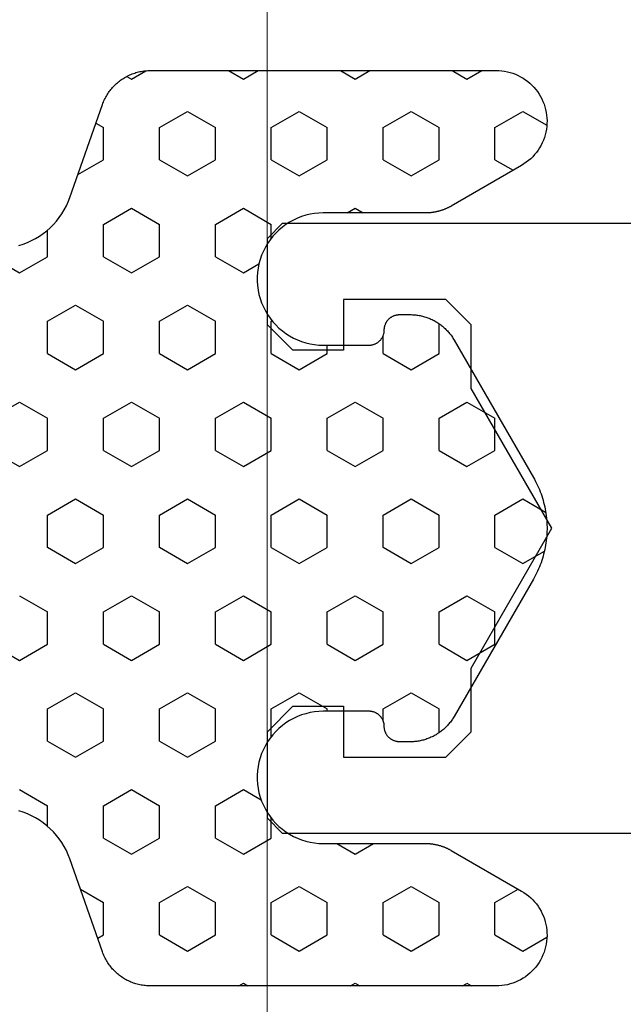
# Model space of a CAD drawing. Extents: x 4615668 to 9294084, y 5325188 to 10688993.
# Tile 93 of 256: x 4635735.05 to 4635736.23, y 5331663.33 to 5331665.27. Entities that reach past the tile are written whole.
import ezdxf
from ezdxf import colors
from ezdxf.entities.mleader import LeaderData, LeaderLine
from ezdxf.math import Vec2, Vec3

# ---------------------------------------------------------------- set-up
doc = ezdxf.new("R2010")
doc.units = 0
doc.header["$MEASUREMENT"] = 0
doc.layers.add('A_wymiary', color=152, linetype='Continuous', lineweight=5)
doc.layers.add('Wymiat 100', color=251, linetype='Continuous', lineweight=5)
doc.layers.add('CrossSectionsProfils', color=7, linetype='Continuous')
doc.layers.add('OPIS', color=7, linetype='Continuous')
doc.styles.get("Standard").update_dxf_attribs({"font": 'txt.shx'})

# ---------------------------------------------------------------- blocks, each defined once
blk = doc.blocks.new('K43_2153_X', base_point=(858.06159, 1427.40338))
at = {"layer": 'CrossSectionsProfils', "flags": 128}
blk.add_lwpolyline([(855.55942, 1433.40338), (838.36159, 1433.40338), (838.06159, 1433.10338), (838.06159, 1431.40338), (838.56159, 1430.90338), (839.56159, 1430.90338), (839.56159, 1431.90338), (841.57195, 1431.90338), (842.07195, 1431.40338), (842.07195, 1430.15338), (843.65967, 1427.40338), (842.07195, 1424.65338), (842.07195, 1423.40338), (841.57195, 1422.90338), (839.56159, 1422.90338), (839.56159, 1423.90338), (838.56159, 1423.90338), (838.06159, 1423.40338), (838.06159, 1421.70338), (838.36159, 1421.40338), (855.55942, 1421.40338)], dxfattribs=at)
blk = doc.blocks.new('Hatch84418', base_point=(6053.053, 1361.842))
at = {"layer": 'CrossSectionsProfils'}
for p, q in [((6439.74, 1346.868), (6440.013, 1347.341)), ((6448.63, 1346.868), (6448.372, 1347.315)), ((6456.25, 1346.868), (6455.978, 1347.339)), ((6447.36, 1346.868), (6447.603, 1347.29)), ((6440.058, 1346.318), (6439.74, 1346.868)), ((6440.692, 1346.318), (6440.957, 1346.777)), ((6447.677, 1346.318), (6447.36, 1346.868)), ((6448.312, 1346.318), (6448.63, 1346.868)), ((6455.933, 1346.318), (6456.25, 1346.868)), ((6455.298, 1346.318), (6455.091, 1346.676)), ((6440.057, 1346.318), (6440.692, 1346.318)), ((6445.455, 1345.768), (6445.772, 1346.318)), ((6445.772, 1346.318), (6446.407, 1346.318)), ((6446.725, 1345.768), (6446.408, 1346.318)), ((6447.677, 1346.318), (6448.312, 1346.318)), ((6449.265, 1345.768), (6449.583, 1346.318)), ((6449.583, 1346.318), (6450.217, 1346.318)), ((6450.535, 1345.768), (6450.217, 1346.318)), ((6455.297, 1346.318), (6455.932, 1346.318)), ((6456.885, 1345.768), (6457.053, 1346.06)), ((6439.105, 1345.768), (6439.053, 1345.858)), ((6439.053, 1345.679), (6439.104, 1345.768)), ((6445.772, 1345.218), (6445.455, 1345.768)), ((6446.407, 1345.218), (6446.725, 1345.768)), ((6449.583, 1345.218), (6449.265, 1345.768)), ((6450.217, 1345.218), (6450.535, 1345.768)), ((6457.053, 1345.477), (6456.885, 1345.768)), ((6439.74, 1344.668), (6440.057, 1345.218)), ((6440.057, 1345.218), (6440.692, 1345.218)), ((6441.01, 1344.668), (6440.692, 1345.218)), ((6444.032, 1345.218), (6444.502, 1345.218)), ((6444.82, 1344.669), (6444.503, 1345.219)), ((6445.772, 1345.218), (6446.407, 1345.218)), ((6447.36, 1344.668), (6447.677, 1345.218)), ((6447.677, 1345.218), (6448.312, 1345.218)), ((6448.63, 1344.668), (6448.312, 1345.218)), ((6449.583, 1345.218), (6450.217, 1345.218)), ((6451.17, 1344.668), (6451.487, 1345.218)), ((6451.487, 1345.218), (6452.075, 1345.218)), ((6454.98, 1344.668), (6455.297, 1345.218)), ((6455.297, 1345.218), (6455.932, 1345.218)), ((6456.25, 1344.668), (6455.933, 1345.218)), ((6440.058, 1344.119), (6439.74, 1344.668)), ((6440.692, 1344.118), (6441.01, 1344.668)), ((6444.502, 1344.118), (6444.82, 1344.668)), ((6447.678, 1344.118), (6447.36, 1344.668)), ((6448.312, 1344.118), (6448.63, 1344.668)), ((6451.487, 1344.118), (6451.17, 1344.668)), ((6455.297, 1344.118), (6454.98, 1344.668)), ((6455.933, 1344.118), (6456.25, 1344.668)), ((6440.057, 1344.118), (6440.692, 1344.118)), ((6444.27, 1344.118), (6444.502, 1344.118)), ((6445.455, 1343.569), (6445.772, 1344.119)), ((6445.772, 1344.118), (6446.407, 1344.118)), ((6446.725, 1343.568), (6446.407, 1344.118)), ((6447.677, 1344.118), (6448.312, 1344.118)), ((6449.265, 1343.568), (6449.583, 1344.118)), ((6449.583, 1344.118), (6450.217, 1344.118)), ((6450.535, 1343.568), (6450.217, 1344.118)), ((6451.487, 1344.118), (6451.837, 1344.118)), ((6455.297, 1344.118), (6455.932, 1344.118)), ((6441.645, 1343.568), (6441.854, 1343.93)), ((6456.885, 1343.568), (6457.053, 1343.86)), ((6439.105, 1343.568), (6439.053, 1343.658)), ((6454.345, 1343.568), (6454.253, 1343.727)), ((6439.053, 1343.479), (6439.105, 1343.568)), ((6441.854, 1343.208), (6441.645, 1343.569)), ((6445.773, 1343.019), (6445.455, 1343.569)), ((6446.407, 1343.018), (6446.725, 1343.568)), ((6449.583, 1343.019), (6449.265, 1343.568)), ((6450.217, 1343.018), (6450.535, 1343.568)), ((6454.253, 1343.41), (6454.345, 1343.568)), ((6457.053, 1343.277), (6456.885, 1343.568)), ((6439.74, 1342.469), (6440.057, 1343.019)), ((6440.057, 1343.018), (6440.692, 1343.018)), ((6441.01, 1342.469), (6440.692, 1343.019)), ((6444.454, 1343.018), (6444.502, 1343.018)), ((6444.82, 1342.469), (6444.503, 1343.019)), ((6445.772, 1343.018), (6446.407, 1343.018)), ((6447.36, 1342.469), (6447.677, 1343.018)), ((6447.677, 1343.018), (6448.312, 1343.018)), ((6448.63, 1342.469), (6448.312, 1343.018)), ((6449.583, 1343.018), (6450.217, 1343.018)), ((6451.17, 1342.468), (6451.487, 1343.018)), ((6451.487, 1343.018), (6451.654, 1343.018)), ((6454.98, 1342.468), (6455.297, 1343.018)), ((6455.297, 1343.018), (6455.932, 1343.018)), ((6456.25, 1342.469), (6455.933, 1343.019)), ((6440.058, 1341.919), (6439.74, 1342.469)), ((6440.692, 1341.919), (6441.01, 1342.469)), ((6444.502, 1341.919), (6444.82, 1342.469)), ((6447.677, 1341.919), (6447.36, 1342.469)), ((6448.312, 1341.919), (6448.63, 1342.469)), ((6451.487, 1341.919), (6451.17, 1342.469)), ((6455.297, 1341.919), (6454.98, 1342.469)), ((6455.933, 1341.919), (6456.25, 1342.469)), ((6440.057, 1341.919), (6440.692, 1341.919)), ((6441.645, 1341.369), (6441.962, 1341.919)), ((6441.962, 1341.919), (6442.353, 1341.919)), ((6443.954, 1341.919), (6444.502, 1341.919)), ((6445.455, 1341.369), (6445.772, 1341.918)), ((6445.772, 1341.919), (6446.407, 1341.919)), ((6446.725, 1341.369), (6446.408, 1341.919)), ((6447.677, 1341.919), (6448.312, 1341.919)), ((6449.265, 1341.369), (6449.583, 1341.918)), ((6449.583, 1341.919), (6450.217, 1341.919)), ((6450.535, 1341.369), (6450.217, 1341.919)), ((6451.487, 1341.919), (6452.123, 1341.919)), ((6452.123, 1341.919), (6452.132, 1341.935)), ((6453.754, 1341.919), (6454.027, 1341.919)), ((6454.345, 1341.369), (6454.028, 1341.919)), ((6455.297, 1341.919), (6455.932, 1341.919)), ((6442.915, 1341.369), (6442.713, 1341.719)), ((6453.075, 1341.369), (6453.253, 1341.677)), ((6456.885, 1341.369), (6457.053, 1341.66)), ((6439.105, 1341.369), (6439.053, 1341.459)), ((6439.053, 1341.279), (6439.105, 1341.369)), ((6441.962, 1340.819), (6441.645, 1341.369)), ((6442.597, 1340.819), (6442.915, 1341.369)), ((6445.773, 1340.819), (6445.455, 1341.369)), ((6446.407, 1340.819), (6446.725, 1341.369)), ((6449.583, 1340.819), (6449.265, 1341.369)), ((6450.217, 1340.819), (6450.535, 1341.369)), ((6453.393, 1340.819), (6453.075, 1341.369)), ((6454.027, 1340.819), (6454.345, 1341.369)), ((6457.053, 1341.077), (6456.885, 1341.369)), ((6439.74, 1340.269), (6440.057, 1340.819)), ((6440.057, 1340.819), (6440.692, 1340.819)), ((6441.01, 1340.269), (6440.693, 1340.819)), ((6441.962, 1340.819), (6442.597, 1340.819)), ((6443.55, 1340.269), (6443.867, 1340.819)), ((6443.867, 1340.819), (6444.502, 1340.819)), ((6444.82, 1340.269), (6444.502, 1340.819)), ((6445.772, 1340.819), (6446.407, 1340.819)), ((6447.36, 1340.269), (6447.677, 1340.819)), ((6447.677, 1340.819), (6448.312, 1340.819)), ((6448.63, 1340.269), (6448.312, 1340.819)), ((6449.583, 1340.819), (6450.217, 1340.819)), ((6451.17, 1340.269), (6451.487, 1340.819)), ((6451.487, 1340.819), (6452.123, 1340.819)), ((6452.44, 1340.269), (6452.123, 1340.819)), ((6453.393, 1340.819), (6454.027, 1340.819)), ((6454.98, 1340.269), (6455.297, 1340.819)), ((6455.297, 1340.819), (6455.932, 1340.819)), ((6456.25, 1340.269), (6455.933, 1340.819)), ((6440.058, 1339.719), (6439.74, 1340.269)), ((6440.692, 1339.719), (6441.01, 1340.269)), ((6443.868, 1339.719), (6443.55, 1340.269)), ((6444.502, 1339.719), (6444.82, 1340.269)), ((6447.678, 1339.719), (6447.36, 1340.269)), ((6448.312, 1339.719), (6448.63, 1340.269)), ((6451.487, 1339.719), (6451.17, 1340.269)), ((6452.123, 1339.719), (6452.44, 1340.269)), ((6455.297, 1339.719), (6454.98, 1340.269)), ((6455.933, 1339.719), (6456.25, 1340.269)), ((6440.057, 1339.719), (6440.692, 1339.719)), ((6441.645, 1339.169), (6441.962, 1339.719)), ((6441.962, 1339.719), (6442.597, 1339.719)), ((6442.915, 1339.169), (6442.598, 1339.719)), ((6443.867, 1339.719), (6444.502, 1339.719)), ((6445.455, 1339.169), (6445.772, 1339.719)), ((6445.772, 1339.719), (6446.407, 1339.719)), ((6446.725, 1339.169), (6446.408, 1339.719)), ((6447.677, 1339.719), (6448.312, 1339.719)), ((6449.265, 1339.169), (6449.583, 1339.719)), ((6449.583, 1339.719), (6450.217, 1339.719)), ((6450.535, 1339.169), (6450.218, 1339.719)), ((6451.487, 1339.719), (6452.123, 1339.719)), ((6453.075, 1339.169), (6453.393, 1339.719)), ((6453.393, 1339.719), (6454.027, 1339.719)), ((6454.345, 1339.169), (6454.027, 1339.719)), ((6455.297, 1339.719), (6455.932, 1339.719)), ((6456.885, 1339.169), (6457.049, 1339.453)), ((6441.962, 1338.619), (6441.645, 1339.169)), ((6442.597, 1338.619), (6442.915, 1339.169)), ((6445.772, 1338.619), (6445.455, 1339.169)), ((6446.407, 1338.619), (6446.725, 1339.169)), ((6449.583, 1338.619), (6449.265, 1339.169)), ((6450.217, 1338.619), (6450.535, 1339.169)), ((6453.392, 1338.619), (6453.075, 1339.169)), ((6454.027, 1338.619), (6454.345, 1339.169)), ((6456.938, 1339.077), (6456.885, 1339.169)), ((6439.991, 1338.504), (6440.057, 1338.619)), ((6440.057, 1338.619), (6440.692, 1338.619)), ((6440.954, 1338.166), (6440.692, 1338.619)), ((6441.962, 1338.619), (6442.597, 1338.619)), ((6443.55, 1338.069), (6443.867, 1338.619)), ((6443.867, 1338.619), (6444.502, 1338.619)), ((6444.82, 1338.069), (6444.503, 1338.619)), ((6445.772, 1338.619), (6446.407, 1338.619)), ((6447.36, 1338.069), (6447.677, 1338.619)), ((6447.677, 1338.619), (6448.312, 1338.619)), ((6448.63, 1338.069), (6448.312, 1338.619)), ((6449.583, 1338.619), (6450.217, 1338.619)), ((6451.17, 1338.069), (6451.488, 1338.619)), ((6451.487, 1338.619), (6452.123, 1338.619)), ((6452.44, 1338.069), (6452.123, 1338.619)), ((6453.393, 1338.619), (6454.027, 1338.619)), ((6455.006, 1338.115), (6455.297, 1338.619)), ((6455.297, 1338.619), (6455.932, 1338.619)), ((6456.019, 1338.47), (6455.933, 1338.619)), ((6443.868, 1337.519), (6443.55, 1338.069)), ((6444.502, 1337.519), (6444.82, 1338.069)), ((6447.678, 1337.519), (6447.36, 1338.069)), ((6448.312, 1337.519), (6448.63, 1338.069)), ((6451.488, 1337.519), (6451.17, 1338.069)), ((6452.123, 1337.519), (6452.44, 1338.069)), ((6442.19, 1337.519), (6442.597, 1337.519)), ((6442.915, 1336.969), (6442.598, 1337.519)), ((6443.867, 1337.519), (6444.502, 1337.519)), ((6445.455, 1336.969), (6445.772, 1337.519)), ((6445.772, 1337.519), (6446.407, 1337.519)), ((6446.725, 1336.969), (6446.408, 1337.519)), ((6447.677, 1337.519), (6448.312, 1337.519)), ((6449.265, 1336.969), (6449.583, 1337.519)), ((6449.583, 1337.519), (6450.217, 1337.519)), ((6450.535, 1336.969), (6450.217, 1337.519)), ((6451.487, 1337.519), (6452.123, 1337.519)), ((6453.075, 1336.969), (6453.393, 1337.519)), ((6453.393, 1337.519), (6453.917, 1337.519)), ((6445.773, 1336.42), (6445.455, 1336.969)), ((6449.583, 1336.42), (6449.265, 1336.969)), ((6450.218, 1336.419), (6450.535, 1336.969)), ((6453.393, 1336.419), (6453.075, 1336.969))]:
    blk.add_line(p, q, dxfattribs=at)
blk = doc.blocks.new('121040', base_point=(6448.053, 1341.842))
at = {"layer": 'CrossSectionsProfils', "flags": 128}
blk.add_lwpolyline([(6453.611, 1336.955), (6453.639, 1337.04), (6453.671, 1337.123), (6453.708, 1337.205), (6453.75, 1337.284), (6453.796, 1337.36), (6453.848, 1337.434), (6453.903, 1337.504), (6453.962, 1337.571), (6454.025, 1337.634), (6454.092, 1337.694), (6454.163, 1337.749), (6454.236, 1337.8), (6454.313, 1337.846), (6454.392, 1337.888), (6454.474, 1337.925), (6454.557, 1337.957), (6454.557, 1337.957), (6456.384, 1338.598), (6456.409, 1338.607), (6456.434, 1338.617), (6456.458, 1338.627), (6456.481, 1338.638), (6456.505, 1338.65), (6456.528, 1338.662), (6456.551, 1338.675), (6456.574, 1338.688), (6456.596, 1338.702), (6456.618, 1338.716), (6456.639, 1338.731), (6456.66, 1338.747), (6456.681, 1338.763), (6456.701, 1338.78), (6456.721, 1338.797), (6456.74, 1338.815), (6456.759, 1338.833), (6456.777, 1338.852), (6456.795, 1338.871), (6456.812, 1338.891), (6456.83, 1338.911), (6456.846, 1338.932), (6456.861, 1338.953), (6456.877, 1338.974), (6456.891, 1338.996), (6456.905, 1339.018), (6456.919, 1339.041), (6456.932, 1339.064), (6456.944, 1339.087), (6456.956, 1339.11), (6456.967, 1339.134), (6456.977, 1339.158), (6456.987, 1339.183), (6456.996, 1339.207), (6457.004, 1339.232), (6457.012, 1339.257), (6457.019, 1339.282), (6457.026, 1339.308), (6457.031, 1339.333), (6457.037, 1339.359), (6457.041, 1339.385), (6457.045, 1339.411), (6457.048, 1339.437), (6457.05, 1339.463), (6457.052, 1339.489), (6457.053, 1339.516), (6457.053, 1339.542), (6457.053, 1339.542), (6457.053, 1346.342), (6457.052, 1346.397), (6457.047, 1346.453), (6457.04, 1346.508), (6457.029, 1346.563), (6457.015, 1346.617), (6456.998, 1346.67), (6456.979, 1346.722), (6456.956, 1346.773), (6456.93, 1346.822), (6456.902, 1346.87), (6456.872, 1346.917), (6456.838, 1346.962), (6456.803, 1347.004), (6456.765, 1347.045), (6456.724, 1347.083), (6456.682, 1347.12), (6456.638, 1347.153), (6456.591, 1347.185), (6456.544, 1347.213), (6456.495, 1347.239), (6456.444, 1347.262), (6456.392, 1347.283), (6456.339, 1347.3), (6456.285, 1347.315), (6456.231, 1347.326), (6456.176, 1347.334), (6456.12, 1347.34), (6456.064, 1347.342), (6456.009, 1347.341), (6455.953, 1347.337), (6455.898, 1347.33), (6455.843, 1347.319), (6455.789, 1347.306), (6455.736, 1347.29), (6455.684, 1347.271), (6455.632, 1347.249), (6455.583, 1347.224), (6455.534, 1347.197), (6455.487, 1347.166), (6455.442, 1347.133), (6455.399, 1347.098), (6455.358, 1347.061), (6455.319, 1347.021), (6455.283, 1346.979), (6455.249, 1346.935), (6455.217, 1346.889), (6455.188, 1346.842), (6455.188, 1346.842), (6454.387, 1345.456), (6454.382, 1345.447), (6454.376, 1345.437), (6454.371, 1345.427), (6454.366, 1345.417), (6454.361, 1345.407), (6454.356, 1345.397), (6454.351, 1345.387), (6454.346, 1345.377), (6454.342, 1345.367), (6454.337, 1345.357), (6454.333, 1345.347), (6454.329, 1345.336), (6454.324, 1345.326), (6454.32, 1345.316), (6454.316, 1345.305), (6454.312, 1345.295), (6454.309, 1345.284), (6454.305, 1345.274), (6454.302, 1345.263), (6454.298, 1345.252), (6454.295, 1345.242), (6454.292, 1345.231), (6454.289, 1345.22), (6454.286, 1345.21), (6454.283, 1345.199), (6454.281, 1345.188), (6454.278, 1345.177), (6454.276, 1345.166), (6454.273, 1345.155), (6454.271, 1345.144), (6454.269, 1345.133), (6454.268, 1345.123), (6454.266, 1345.111), (6454.264, 1345.1), (6454.262, 1345.089), (6454.261, 1345.078), (6454.26, 1345.067), (6454.258, 1345.056), (6454.257, 1345.045), (6454.256, 1345.034), (6454.256, 1345.023), (6454.255, 1345.012), (6454.254, 1345.001), (6454.254, 1344.99), (6454.254, 1344.978), (6454.253, 1344.967), (6454.253, 1344.956), (6454.253, 1344.956), (6454.253, 1342.942), (6454.25, 1342.855), (6454.242, 1342.769), (6454.228, 1342.683), (6454.207, 1342.598), (6454.182, 1342.515), (6454.15, 1342.434), (6454.114, 1342.355), (6454.072, 1342.279), (6454.025, 1342.206), (6453.974, 1342.136), (6453.917, 1342.07), (6453.857, 1342.007), (6453.793, 1341.949), (6453.725, 1341.895), (6453.653, 1341.846), (6453.578, 1341.802), (6453.5, 1341.763), (6453.421, 1341.729), (6453.338, 1341.7), (6453.255, 1341.677), (6453.169, 1341.66), (6453.083, 1341.648), (6452.997, 1341.643), (6452.91, 1341.643), (6452.823, 1341.648), (6452.737, 1341.66), (6452.652, 1341.677), (6452.568, 1341.7), (6452.486, 1341.729), (6452.406, 1341.763), (6452.329, 1341.802), (6452.254, 1341.846), (6452.182, 1341.895), (6452.114, 1341.949), (6452.05, 1342.007), (6451.989, 1342.07), (6451.933, 1342.136), (6451.882, 1342.206), (6451.835, 1342.279), (6451.793, 1342.355), (6451.756, 1342.434), (6451.726, 1342.515), (6451.7, 1342.598), (6451.68, 1342.683), (6451.665, 1342.769), (6451.656, 1342.855), (6451.653, 1342.942), (6451.653, 1342.942), (6451.653, 1343.842), (6451.654, 1343.852), (6451.654, 1343.862), (6451.655, 1343.872), (6451.656, 1343.882), (6451.658, 1343.892), (6451.66, 1343.902), (6451.662, 1343.911), (6451.664, 1343.921), (6451.667, 1343.931), (6451.67, 1343.94), (6451.673, 1343.95), (6451.677, 1343.959), (6451.681, 1343.968), (6451.686, 1343.977), (6451.69, 1343.986), (6451.695, 1343.995), (6451.701, 1344.003), (6451.706, 1344.012), (6451.712, 1344.02), (6451.718, 1344.028), (6451.724, 1344.036), (6451.731, 1344.043), (6451.738, 1344.05), (6451.745, 1344.057), (6451.752, 1344.064), (6451.76, 1344.071), (6451.768, 1344.077), (6451.775, 1344.083), (6451.784, 1344.089), (6451.792, 1344.095), (6451.801, 1344.1), (6451.809, 1344.105), (6451.818, 1344.11), (6451.827, 1344.114), (6451.836, 1344.118), (6451.846, 1344.122), (6451.855, 1344.125), (6451.865, 1344.128), (6451.874, 1344.131), (6451.884, 1344.134), (6451.894, 1344.136), (6451.903, 1344.138), (6451.914, 1344.139), (6451.923, 1344.14), (6451.934, 1344.141), (6451.943, 1344.142), (6451.954, 1344.142), (6451.954, 1344.142), (6451.963, 1344.142), (6451.974, 1344.142), (6451.983, 1344.143), (6451.994, 1344.145), (6452.003, 1344.146), (6452.013, 1344.148), (6452.023, 1344.15), (6452.033, 1344.152), (6452.042, 1344.155), (6452.052, 1344.158), (6452.061, 1344.162), (6452.07, 1344.166), (6452.08, 1344.17), (6452.089, 1344.174), (6452.098, 1344.179), (6452.106, 1344.184), (6452.115, 1344.189), (6452.123, 1344.194), (6452.131, 1344.2), (6452.139, 1344.206), (6452.147, 1344.213), (6452.155, 1344.219), (6452.162, 1344.226), (6452.169, 1344.233), (6452.176, 1344.241), (6452.183, 1344.248), (6452.189, 1344.256), (6452.195, 1344.264), (6452.201, 1344.272), (6452.206, 1344.28), (6452.211, 1344.289), (6452.216, 1344.298), (6452.221, 1344.307), (6452.226, 1344.316), (6452.229, 1344.325), (6452.233, 1344.334), (6452.237, 1344.343), (6452.24, 1344.353), (6452.243, 1344.363), (6452.245, 1344.372), (6452.248, 1344.382), (6452.249, 1344.392), (6452.251, 1344.402), (6452.252, 1344.412), (6452.253, 1344.422), (6452.253, 1344.432), (6452.253, 1344.442), (6452.253, 1344.442), (6452.253, 1344.649), (6452.253, 1344.671), (6452.252, 1344.693), (6452.251, 1344.716), (6452.25, 1344.738), (6452.247, 1344.76), (6452.245, 1344.782), (6452.241, 1344.804), (6452.238, 1344.826), (6452.233, 1344.848), (6452.229, 1344.87), (6452.224, 1344.892), (6452.218, 1344.913), (6452.212, 1344.935), (6452.205, 1344.956), (6452.198, 1344.977), (6452.19, 1344.998), (6452.183, 1345.019), (6452.174, 1345.039), (6452.165, 1345.06), (6452.156, 1345.08), (6452.146, 1345.1), (6452.136, 1345.12), (6452.125, 1345.139), (6452.114, 1345.159), (6452.102, 1345.178), (6452.09, 1345.196), (6452.078, 1345.215), (6452.065, 1345.233), (6452.052, 1345.251), (6452.038, 1345.269), (6452.024, 1345.286), (6452.01, 1345.303), (6451.995, 1345.32), (6451.98, 1345.336), (6451.964, 1345.352), (6451.949, 1345.368), (6451.933, 1345.383), (6451.916, 1345.398), (6451.899, 1345.413), (6451.882, 1345.427), (6451.864, 1345.441), (6451.847, 1345.454), (6451.829, 1345.467), (6451.81, 1345.48), (6451.792, 1345.492), (6451.772, 1345.504), (6451.753, 1345.515), (6451.753, 1345.515), (6449.053, 1347.074), (6449.015, 1347.096), (6448.975, 1347.117), (6448.936, 1347.137), (6448.896, 1347.156), (6448.854, 1347.174), (6448.813, 1347.192), (6448.772, 1347.208), (6448.73, 1347.224), (6448.688, 1347.238), (6448.646, 1347.252), (6448.604, 1347.265), (6448.56, 1347.276), (6448.517, 1347.287), (6448.474, 1347.297), (6448.43, 1347.306), (6448.386, 1347.314), (6448.342, 1347.321), (6448.298, 1347.327), (6448.253, 1347.332), (6448.209, 1347.336), (6448.165, 1347.339), (6448.12, 1347.341), (6448.076, 1347.342), (6448.031, 1347.342), (6447.987, 1347.341), (6447.942, 1347.339), (6447.897, 1347.336), (6447.853, 1347.332), (6447.809, 1347.327), (6447.765, 1347.321), (6447.721, 1347.314), (6447.677, 1347.306), (6447.633, 1347.297), (6447.59, 1347.287), (6447.546, 1347.276), (6447.503, 1347.265), (6447.461, 1347.252), (6447.418, 1347.238), (6447.376, 1347.224), (6447.334, 1347.208), (6447.293, 1347.192), (6447.252, 1347.174), (6447.211, 1347.156), (6447.171, 1347.137), (6447.131, 1347.117), (6447.092, 1347.096), (6447.053, 1347.074), (6447.053, 1347.074), (6444.354, 1345.515), (6444.334, 1345.504), (6444.315, 1345.492), (6444.297, 1345.48), (6444.278, 1345.467), (6444.26, 1345.454), (6444.243, 1345.441), (6444.225, 1345.427), (6444.208, 1345.413), (6444.191, 1345.398), (6444.174, 1345.383), (6444.158, 1345.368), (6444.143, 1345.352), (6444.127, 1345.336), (6444.112, 1345.32), (6444.097, 1345.303), (6444.083, 1345.286), (6444.069, 1345.269), (6444.055, 1345.251), (6444.042, 1345.233), (6444.029, 1345.215), (6444.017, 1345.196), (6444.004, 1345.178), (6443.993, 1345.159), (6443.982, 1345.139), (6443.971, 1345.12), (6443.961, 1345.1), (6443.951, 1345.08), (6443.942, 1345.06), (6443.933, 1345.039), (6443.924, 1345.019), (6443.917, 1344.998), (6443.909, 1344.977), (6443.902, 1344.956), (6443.895, 1344.935), (6443.889, 1344.913), (6443.883, 1344.892), (6443.878, 1344.87), (6443.874, 1344.848), (6443.869, 1344.826), (6443.866, 1344.804), (6443.862, 1344.782), (6443.86, 1344.76), (6443.857, 1344.738), (6443.855, 1344.716), (6443.854, 1344.693), (6443.854, 1344.671), (6443.854, 1344.649), (6443.854, 1344.649), (6443.854, 1344.442), (6443.854, 1344.432), (6443.854, 1344.422), (6443.855, 1344.412), (6443.856, 1344.402), (6443.857, 1344.392), (6443.859, 1344.382), (6443.862, 1344.372), (6443.864, 1344.363), (6443.867, 1344.353), (6443.87, 1344.343), (6443.874, 1344.334), (6443.877, 1344.325), (6443.881, 1344.316), (6443.886, 1344.307), (6443.89, 1344.298), (6443.896, 1344.289), (6443.9, 1344.28), (6443.906, 1344.272), (6443.912, 1344.264), (6443.918, 1344.256), (6443.924, 1344.248), (6443.931, 1344.241), (6443.938, 1344.233), (6443.945, 1344.226), (6443.952, 1344.219), (6443.96, 1344.213), (6443.967, 1344.206), (6443.976, 1344.2), (6443.984, 1344.194), (6443.992, 1344.189), (6444, 1344.184), (6444.009, 1344.179), (6444.018, 1344.174), (6444.027, 1344.17), (6444.036, 1344.166), (6444.045, 1344.162), (6444.055, 1344.158), (6444.064, 1344.155), (6444.074, 1344.152), (6444.084, 1344.15), (6444.094, 1344.148), (6444.104, 1344.146), (6444.113, 1344.145), (6444.124, 1344.143), (6444.133, 1344.142), (6444.144, 1344.142), (6444.153, 1344.142), (6444.153, 1344.142), (6444.164, 1344.142), (6444.173, 1344.141), (6444.184, 1344.14), (6444.193, 1344.139), (6444.203, 1344.138), (6444.213, 1344.136), (6444.223, 1344.134), (6444.233, 1344.131), (6444.242, 1344.128), (6444.252, 1344.125), (6444.261, 1344.122), (6444.271, 1344.118), (6444.28, 1344.114), (6444.289, 1344.11), (6444.297, 1344.105), (6444.306, 1344.1), (6444.315, 1344.095), (6444.323, 1344.089), (6444.332, 1344.083), (6444.339, 1344.077), (6444.347, 1344.071), (6444.354, 1344.064), (6444.362, 1344.057), (6444.369, 1344.05), (6444.376, 1344.043), (6444.382, 1344.036), (6444.389, 1344.028), (6444.395, 1344.02), (6444.401, 1344.012), (6444.406, 1344.003), (6444.412, 1343.995), (6444.417, 1343.986), (6444.421, 1343.977), (6444.426, 1343.968), (6444.43, 1343.959), (6444.434, 1343.95), (6444.437, 1343.94), (6444.44, 1343.931), (6444.443, 1343.921), (6444.445, 1343.911), (6444.447, 1343.902), (6444.449, 1343.892), (6444.451, 1343.882), (6444.452, 1343.872), (6444.453, 1343.862), (6444.453, 1343.852), (6444.454, 1343.842), (6444.454, 1343.842), (6444.454, 1342.942), (6444.451, 1342.855), (6444.442, 1342.769), (6444.427, 1342.683), (6444.407, 1342.598), (6444.381, 1342.515), (6444.35, 1342.434), (6444.313, 1342.355), (6444.272, 1342.279), (6444.225, 1342.206), (6444.174, 1342.136), (6444.118, 1342.07), (6444.057, 1342.007), (6443.993, 1341.949), (6443.925, 1341.895), (6443.853, 1341.846), (6443.778, 1341.802), (6443.701, 1341.763), (6443.621, 1341.729), (6443.539, 1341.7), (6443.455, 1341.677), (6443.37, 1341.66), (6443.284, 1341.648), (6443.197, 1341.643), (6443.11, 1341.643), (6443.023, 1341.648), (6442.937, 1341.66), (6442.852, 1341.677), (6442.768, 1341.7), (6442.686, 1341.729), (6442.606, 1341.763), (6442.529, 1341.802), (6442.454, 1341.846), (6442.382, 1341.895), (6442.314, 1341.949), (6442.25, 1342.007), (6442.189, 1342.07), (6442.133, 1342.136), (6442.082, 1342.206), (6442.035, 1342.279), (6441.993, 1342.355), (6441.957, 1342.434), (6441.925, 1342.515), (6441.899, 1342.598), (6441.879, 1342.683), (6441.865, 1342.769), (6441.856, 1342.855), (6441.854, 1342.942), (6441.854, 1342.942), (6441.854, 1344.956), (6441.854, 1344.967), (6441.853, 1344.978), (6441.853, 1344.99), (6441.853, 1345.001), (6441.852, 1345.012), (6441.851, 1345.023), (6441.851, 1345.034), (6441.85, 1345.045), (6441.849, 1345.056), (6441.847, 1345.067), (6441.846, 1345.078), (6441.845, 1345.089), (6441.843, 1345.1), (6441.841, 1345.111), (6441.839, 1345.123), (6441.837, 1345.133), (6441.835, 1345.144), (6441.833, 1345.155), (6441.831, 1345.166), (6441.829, 1345.177), (6441.826, 1345.188), (6441.824, 1345.199), (6441.821, 1345.21), (6441.818, 1345.22), (6441.815, 1345.231), (6441.812, 1345.242), (6441.809, 1345.252), (6441.805, 1345.263), (6441.802, 1345.274), (6441.798, 1345.284), (6441.794, 1345.295), (6441.791, 1345.305), (6441.787, 1345.316), (6441.783, 1345.326), (6441.778, 1345.336), (6441.774, 1345.347), (6441.77, 1345.357), (6441.765, 1345.367), (6441.761, 1345.377), (6441.756, 1345.387), (6441.751, 1345.397), (6441.746, 1345.407), (6441.741, 1345.417), (6441.736, 1345.427), (6441.73, 1345.437), (6441.725, 1345.447), (6441.719, 1345.456), (6441.719, 1345.456), (6440.919, 1346.842), (6440.89, 1346.889), (6440.858, 1346.935), (6440.824, 1346.979), (6440.788, 1347.021), (6440.749, 1347.061), (6440.708, 1347.098), (6440.665, 1347.133), (6440.619, 1347.166), (6440.573, 1347.197), (6440.524, 1347.224), (6440.474, 1347.249), (6440.423, 1347.271), (6440.371, 1347.29), (6440.317, 1347.306), (6440.264, 1347.319), (6440.209, 1347.33), (6440.153, 1347.337), (6440.098, 1347.341), (6440.042, 1347.342), (6439.987, 1347.34), (6439.931, 1347.334), (6439.876, 1347.326), (6439.822, 1347.315), (6439.768, 1347.3), (6439.715, 1347.283), (6439.663, 1347.262), (6439.612, 1347.239), (6439.563, 1347.213), (6439.515, 1347.185), (6439.469, 1347.153), (6439.425, 1347.12), (6439.383, 1347.083), (6439.342, 1347.045), (6439.304, 1347.004), (6439.269, 1346.962), (6439.235, 1346.917), (6439.205, 1346.87), (6439.176, 1346.822), (6439.151, 1346.773), (6439.128, 1346.722), (6439.109, 1346.67), (6439.092, 1346.617), (6439.078, 1346.563), (6439.067, 1346.508), (6439.06, 1346.453), (6439.055, 1346.397), (6439.053, 1346.342), (6439.053, 1346.342), (6439.053, 1339.542), (6439.054, 1339.516), (6439.055, 1339.489), (6439.057, 1339.463), (6439.059, 1339.437), (6439.062, 1339.411), (6439.066, 1339.385), (6439.07, 1339.359), (6439.075, 1339.333), (6439.081, 1339.308), (6439.088, 1339.282), (6439.095, 1339.257), (6439.103, 1339.232), (6439.111, 1339.207), (6439.12, 1339.183), (6439.13, 1339.158), (6439.14, 1339.134), (6439.151, 1339.11), (6439.163, 1339.087), (6439.175, 1339.064), (6439.188, 1339.041), (6439.202, 1339.018), (6439.215, 1338.996), (6439.23, 1338.974), (6439.245, 1338.953), (6439.261, 1338.932), (6439.277, 1338.911), (6439.294, 1338.891), (6439.312, 1338.871), (6439.329, 1338.852), (6439.348, 1338.833), (6439.367, 1338.815), (6439.386, 1338.797), (6439.406, 1338.78), (6439.426, 1338.763), (6439.446, 1338.747), (6439.467, 1338.731), (6439.489, 1338.716), (6439.511, 1338.702), (6439.533, 1338.688), (6439.556, 1338.675), (6439.579, 1338.662), (6439.602, 1338.65), (6439.625, 1338.638), (6439.649, 1338.627), (6439.673, 1338.617), (6439.698, 1338.607), (6439.723, 1338.598), (6439.723, 1338.598), (6441.55, 1337.957), (6441.633, 1337.925), (6441.715, 1337.888), (6441.794, 1337.846), (6441.871, 1337.8), (6441.944, 1337.749), (6442.014, 1337.694), (6442.082, 1337.634), (6442.145, 1337.571), (6442.204, 1337.504), (6442.259, 1337.434), (6442.311, 1337.36), (6442.357, 1337.284), (6442.399, 1337.205), (6442.436, 1337.123), (6442.468, 1337.04), (6442.496, 1336.955)], dxfattribs=at)
at = {"layer": 'CrossSectionsProfils'}
blk.add_blockref('Hatch84418', (6053.053, 1361.842), dxfattribs=at)
blk = doc.blocks.new('G$CA57B7548')
at = {"layer": 'A_wymiary', "ltscale": 40}
blk.add_lwpolyline([(8.4998, 678.9895), (6.4998, 678.9895), (6.4998, 45.9895), (8.4998, 45.9895)], close=True, dxfattribs=at)
at = {"layer": 'CrossSectionsProfils', "xscale": -0.1, "yscale": 0.1, "zscale": 0.1}
for name, p, rotation in [('K43_2153_X', (8.5, 48.4895), 180), ('121040', (6.5, 48.4895), 270)]:
    blk.add_blockref(name, p, dxfattribs=dict(at, rotation=rotation))

msp = doc.modelspace()

# ---------------------------------------------------------------- block references
at = {"layer": 'Wymiat 100', "color": 5, "lineweight": 0, "ltscale": 40}
msp.add_blockref('G$CA57B7548', (4635729.0339, 5331615.7782), dxfattribs=at)

# ---------------------------------------------------------------- leaders
at = {"layer": 'A_wymiary', "ltscale": 40}
ml = msp.add_multileader_mtext('Standard', dxfattribs=at)
ml.set_content('{\\C146;\\c9000464;kątownik alu. 25x25\\P RAL kolor fasady}', color=4)
ml.set_leader_properties()
ml.build(insert=Vec2(0, 0))
ml.multileader.update_dxf_attribs({"text_right_attachment_type": 6, "dogleg_length": 0.036, "arrow_head_size": 0.018})
ctx = ml.context
ctx.base_point, ctx.char_height, ctx.arrow_head_size, ctx.landing_gap_size, ctx.plane_origin = Vec3(4635757.8222, 5331693.2776), 10, 0.018, 0.009, Vec3(4635861.8335, 5331692.3168)
ctx.right_attachment, ctx.text_align_type = 6, 2
notes = []
notes.append((ctx, [(0, (1, 1, 0), (4635757.7862, 5331693.2776), (1, 0), 0.036, [(0, [(4635745.9788, 5331661.3348)], 0, [])])]))
ctx.mtext.insert, ctx.mtext.width, ctx.mtext.defined_height, ctx.mtext.alignment, ctx.mtext.flow_direction = Vec3(4635926.1646, 5331699.9443), 1666.432067, 407.4804, 3, 5
at = {"layer": 'OPIS', "lineweight": 5, "ltscale": 0.7}
ml = msp.add_multileader_mtext('Standard', dxfattribs=at)
ml.set_content('obróbka alu surowa', color=4)
ml.set_leader_properties()
ml.build(insert=Vec2(0, 0))
ml.multileader.update_dxf_attribs({"text_left_attachment_type": 6, "text_right_attachment_type": 6, "dogleg_length": 1, "arrow_head_size": 1.5})
ctx = ml.context
ctx.base_point, ctx.char_height, ctx.arrow_head_size, ctx.landing_gap_size, ctx.plane_origin = Vec3(4635760.0802, 5331685.8115), 2, 1.5, 0.144, Vec3(4635573.5848, 5331642.0181)
ctx.left_attachment, ctx.right_attachment, ctx.text_align_type = 6, 6, 2
notes.append((ctx, [(0, (1, 1, 0), (4635759.0802, 5331685.8115), (1, 0), 1, [(0, [(4635749.6366, 5331658.7772)], 0, [])])]))
ctx.mtext.insert, ctx.mtext.width, ctx.mtext.defined_height, ctx.mtext.alignment, ctx.mtext.flow_direction = Vec3(4635794.5575, 5331688.2115), 1666.432067, 407.4804, 3, 5
ml = msp.add_multileader_mtext('Standard', dxfattribs=at)
ml.set_content('kotwa FBN M12/30', color=4)
ml.set_leader_properties()
ml.build(insert=Vec2(0, 0))
ml.multileader.update_dxf_attribs({"text_left_attachment_type": 6, "text_right_attachment_type": 6, "dogleg_length": 1, "arrow_head_size": 1.5})
ctx = ml.context
ctx.base_point, ctx.char_height, ctx.arrow_head_size, ctx.landing_gap_size, ctx.plane_origin = Vec3(4635770.7017, 5331668.252), 2, 1.5, 0.144, Vec3(4635578.915, 5331642.4089)
ctx.left_attachment, ctx.right_attachment, ctx.text_align_type = 6, 6, 2
notes.append((ctx, [(0, (1, 1, 0), (4635769.7017, 5331668.252), (1, 0), 1, [(0, [(4635748.3478, 5331636.2772)], 0, [])])]))
ctx.mtext.insert, ctx.mtext.width, ctx.mtext.defined_height, ctx.mtext.alignment, ctx.mtext.flow_direction = Vec3(4635801.179, 5331670.652), 1666.432067, 407.4804, 3, 5
for ctx, leaders in notes:
    for number, flags, end, landing, length, lines in leaders:
        leader = LeaderData()
        leader.index, (leader.has_last_leader_line, leader.has_dogleg_vector, leader.attachment_direction) = number, flags
        leader.last_leader_point, leader.dogleg_vector, leader.dogleg_length = Vec3(end), Vec3(landing), length
        for number, points, colour, breaks in lines:
            line = LeaderLine()
            line.index, line.vertices, line.color, line.breaks = number, Vec3.list(points), colors.encode_raw_color(colour), breaks
            leader.lines.append(line)
        ctx.leaders.append(leader)

doc.saveas('drawing.dxf')
